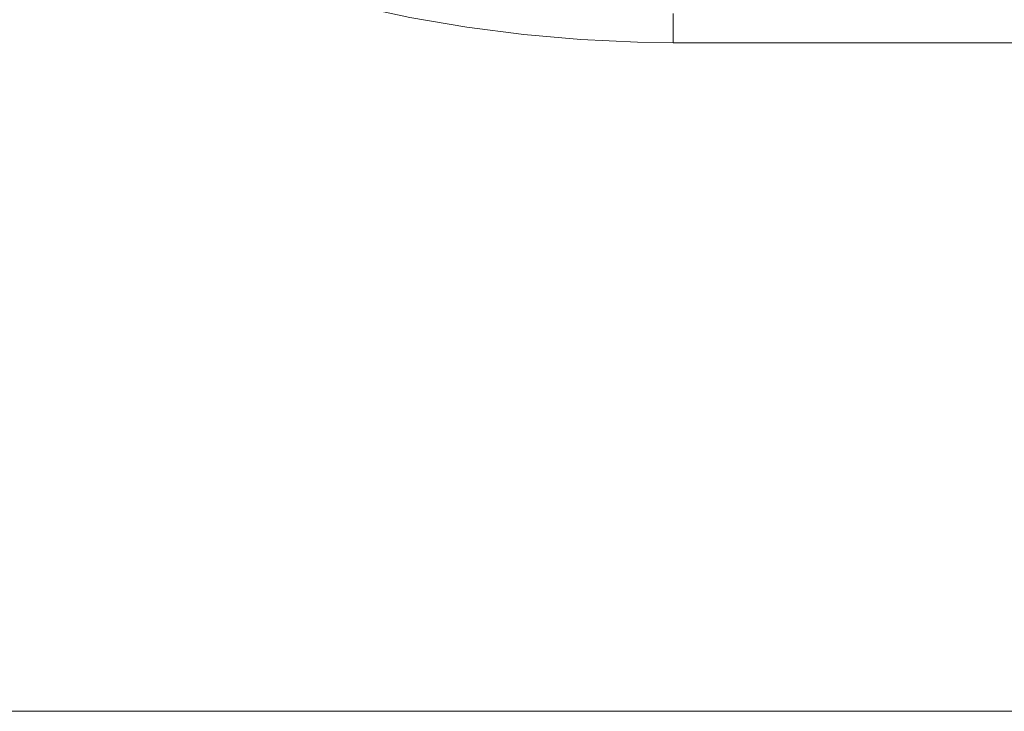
# Model space of a CAD drawing. Header units: centimetres. Extents: x -21.6 to 22.7, y 4.2 to 6.
# Tile 82 of 256: x -6.641 to -6.493, y 4.3 to 4.404. Entities that reach past the tile are written whole.
import ezdxf

# ---------------------------------------------------------------- set-up
doc = ezdxf.new("R2010")
doc.units = ezdxf.units.CM
doc.header["$LTSCALE"] = 2.54
doc.layers.add('Lucido design-1', color=7, linetype='Continuous')

# ---------------------------------------------------------------- blocks, each defined once
blk = doc.blocks.new('Gruppo-3-1')
at = {"color": 7, "linetype": 'Continuous', "lineweight": 9}
blk.add_3dface([(-21.50342, 5.90021, -2276.22217), (-21.50342, 4.30021, -2276.22217), (22.63035, 4.30021, -2276.22217), (22.63035, 5.90021, -2276.22217)], dxfattribs=at)
for points, invisible_edges in [([(-21.50342, 4.30021, -2277.02217), (-6.6419, 4.42491, -2277.02217), (-6.63341, 4.42071, -2277.02217)], 9), ([(-21.50342, 4.30021, -2277.02217), (-6.63341, 4.42071, -2277.02217), (-6.62489, 4.41693, -2277.02217)], 9), ([(-21.50342, 4.30021, -2277.02217), (-6.62489, 4.41693, -2277.02217), (-6.61636, 4.41356, -2277.02217)], 9), ([(-6.61636, 4.41356, -2277.02217), (-6.60783, 4.41059, -2277.02217), (-21.50342, 4.30021, -2277.02217)], 10), ([(-6.60356, 4.41247, -2277.02212), (-6.54282, 4.40334, -2277.0221), (-6.5737, 4.40252, -2277.02217), (-6.58222, 4.40398, -2277.02217)], 11), ([(-6.54282, 4.40457, -2277.02207), (-6.54282, 4.40334, -2277.0221), (-6.60356, 4.41247, -2277.02212)], 10), ([(-21.50342, 4.30021, -2277.02217), (-6.60783, 4.41059, -2277.02217), (-6.60419, 4.40949, -2277.02217)], 9), ([(-6.60419, 4.40949, -2277.02217), (-6.59929, 4.40801, -2277.02217), (-21.50342, 4.30021, -2277.02217)], 10), ([(-21.50342, 4.30021, -2277.02217), (-6.59929, 4.40801, -2277.02217), (-6.59076, 4.40581, -2277.02217)], 9), ([(-21.50342, 4.30021, -2277.02217), (-6.59076, 4.40581, -2277.02217), (-6.58222, 4.40398, -2277.02217)], 9), ([(-21.50342, 4.30021, -2277.02217), (-6.58222, 4.40398, -2277.02217), (-6.5737, 4.40252, -2277.02217)], 9), ([(-6.54282, 4.40334, -2277.0221), (-6.56518, 4.40142, -2277.02217), (-6.5737, 4.40252, -2277.02217)], 9), ([(-6.54282, 4.40334, -2277.0221), (-6.55668, 4.40068, -2277.02217), (-6.56518, 4.40142, -2277.02217)], 9), ([(-6.54282, 4.40334, -2277.0221), (-6.54819, 4.40028, -2277.02217), (-6.55668, 4.40068, -2277.02217)], 9), ([(-6.54282, 4.40334, -2277.0221), (-6.54282, 4.40021, -2277.02217), (-6.54819, 4.40028, -2277.02217)], 8), ([(-6.54282, 4.40334, -2277.0221), (-6.54282, 4.40457, -2277.02207), (7.66975, 4.40457, -2277.02207), (7.66975, 4.40334, -2277.0221)], 10), ([(7.66975, 4.40334, -2277.0221), (7.66975, 4.40021, -2277.02217), (-6.54282, 4.40021, -2277.02217), (-6.54282, 4.40334, -2277.0221)], 8), ([(-21.50342, 4.30021, -2277.02217), (-6.5737, 4.40252, -2277.02217), (-6.56518, 4.40142, -2277.02217)], 9), ([(-21.50342, 4.30021, -2277.02217), (-6.56518, 4.40142, -2277.02217), (-6.55668, 4.40068, -2277.02217)], 9), ([(-21.50342, 4.30021, -2277.02217), (-6.55668, 4.40068, -2277.02217), (-6.54819, 4.40028, -2277.02217)], 9), ([(-21.50342, 4.30021, -2277.02217), (-6.54819, 4.40028, -2277.02217), (-6.54282, 4.40021, -2277.02217)], 9), ([(-6.54282, 4.40021, -2277.02217), (7.66975, 4.40021, -2277.02217), (22.63035, 4.30021, -2277.02217), (-21.50342, 4.30021, -2277.02217)], 10), ([(22.63035, 4.29704, -2276.22224), (22.63035, 4.30021, -2276.22217), (-21.50342, 4.30021, -2276.22217), (-21.50342, 4.29704, -2276.22224)], 8), ([(-21.50342, 4.29704, -2277.0221), (-21.50342, 4.30021, -2277.02217), (22.63035, 4.30021, -2277.02217), (22.63035, 4.29704, -2277.0221)], 8)]:
    blk.add_3dface(points, dxfattribs=dict(at, invisible_edges=invisible_edges))
blk = doc.blocks.new('Gruppo-4-1')
at = {"color": 7}
blk.add_blockref('Gruppo-3-1', (0, 0), dxfattribs=at)

msp = doc.modelspace()

# ---------------------------------------------------------------- block references
at = {"layer": 'Lucido design-1', "color": 7}
msp.add_blockref('Gruppo-4-1', (0, 0), dxfattribs=at)

doc.saveas('drawing.dxf')
